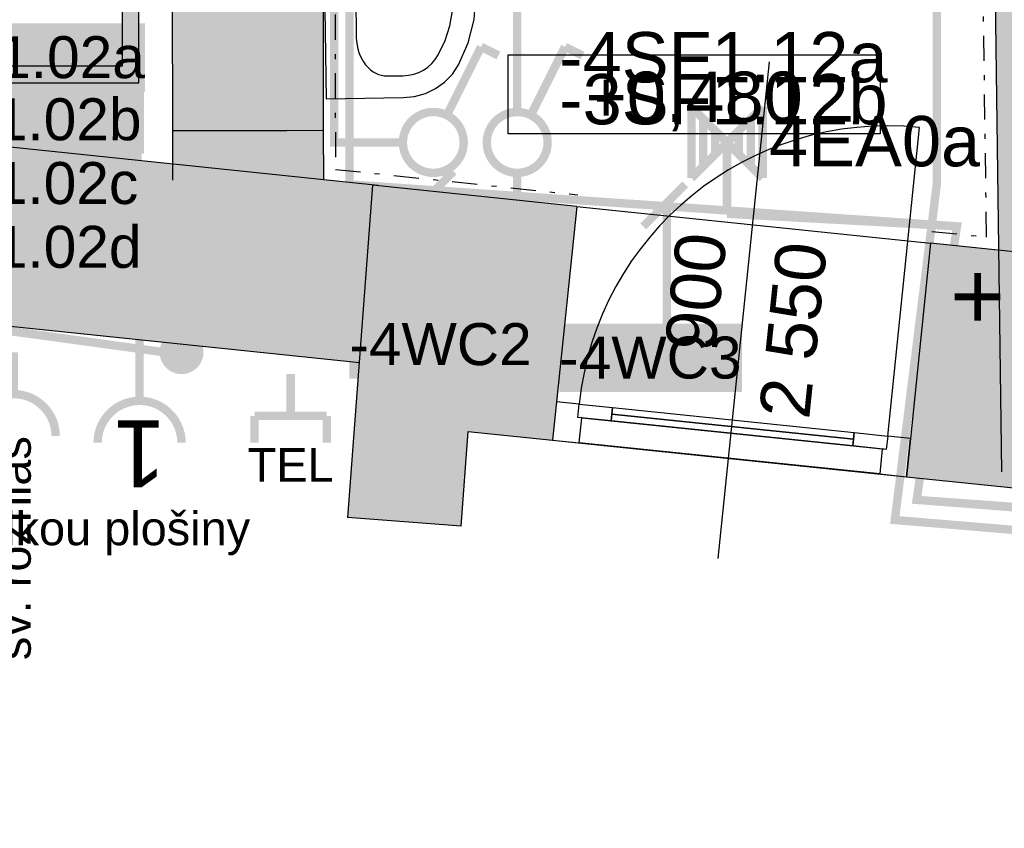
# Model space of a CAD drawing. Extents: x -12025 to 39812, y -28775 to 12.
# Tile 31 of 90: x 20893 to 23826, y -14294 to -11884. Entities that reach past the tile are written whole.
import ezdxf
from ezdxf.enums import TextEntityAlignment as Align

# ---------------------------------------------------------------- set-up
doc = ezdxf.new("R2010")
doc.units = 0
doc.header["$MEASUREMENT"] = 0
for name, pattern in [('Antenovy vodic', [10.125, 3, -0.75, 3, -0.75, 0.125, -0.75, 0.125, -0.75, 0.125, -0.75]), ('Telekomunikacni vodic', [9.25, 3, -0.75, 3, -0.75, 0.125, -0.75, 0.125, -0.75]), ('Čerchovaná S', [175, 75, -42.5, 15, -42.5])]:
    doc.linetypes.add(name, pattern=pattern)
for name, color, linetype in [('0 (Pozadí)', 254, 'Continuous'), ('OÚ Dukovany internet + tv + data', 192, 'Continuous'), ('OÚ Dukovany nouzové osvětlení', 36, 'Continuous'), ('OÚ Dukovany půdorys kóty 1NP', 7, 'Continuous'), ('OÚ Dukovany půdorys podklad 1NP', 7, 'Continuous'), ('OÚ Dukovany rozváděče', 6, 'Continuous'), ('OÚ Dukovany světla', 132, 'Continuous'), ('OÚ Dukovany VZDUCHOTECHNIKA', 7, 'Continuous'), ('OÚ Dukovany zásuvky', 92, 'Continuous'), ('Zakladni', 7, 'Continuous')]:
    doc.layers.add(name, color=color, linetype=linetype)
doc.styles.add('Arial', font='txt')
doc.styles.add('Arial_B', font='txt')

# ---------------------------------------------------------------- blocks, each defined once
blk = doc.blocks.new('Jednopólový vypínač (16)')
at = {"color": 0, "linetype": 'Continuous', "const_width": 25}
for points in [[(142.4, 284.9), (38.8, 77.7)], [(142.4, 284.9), (194.2, 259)]]:
    blk.add_lwpolyline(points, dxfattribs=at)
for points in [[(0, 90.6, 0.414214), (-90.6, 0)], [(90.6, 0, 0.414214), (0, 90.6)], [(-90.6, 0, 0.414214), (0, -90.6)], [(0, -90.6, 0.414214), (90.6, 0)]]:
    blk.add_lwpolyline(points, format="xyb", dxfattribs=at)
at = {"color": 0, "linetype": 'Continuous', "style": 'Arial'}
blk.add_text('-4SF1.12a', height=150, dxfattribs=at).set_placement((125, 178.9))
blk = doc.blocks.new('Zásuvka (29)')
at = {"color": 0, "linetype": 'Continuous', "const_width": 25}
blk.add_lwpolyline([(0, 250), (0, 125)], dxfattribs=at)
for points in [[(-125, 0, -0.414214), (0, 125)], [(0, 125, -0.414214), (125, 0)]]:
    blk.add_lwpolyline(points, format="xyb", dxfattribs=at)
at = {"color": 0, "linetype": 'Continuous', "style": 'Arial'}
blk.add_text('sv. rozhlas', height=100, rotation=90, dxfattribs=at).set_placement((50.8, 0), align=Align.RIGHT)
blk = doc.blocks.new('Zásuvka (10)')
at = {"color": 0, "linetype": 'Continuous', "const_width": 25}
blk.add_lwpolyline([(0, 250), (0, 125)], dxfattribs=at)
for points in [[(-125, 0, -0.414214), (0, 125)], [(0, 125, -0.414214), (125, 0)]]:
    blk.add_lwpolyline(points, format="xyb", dxfattribs=at)
at = {"color": 0, "linetype": 'Continuous', "style": 'Arial'}
blk.add_text('1', height=200, rotation=180, dxfattribs=at).set_placement((0, 66.9), align=Align.CENTER)
blk = doc.blocks.new('Telekomunikační zásuvka (9)')
at = {"color": 0, "linetype": 'Continuous', "const_width": 25}
for points in [[(0, -125), (0, 0)], [(-107.5, -204.3), (-107.5, -125)], [(-107.5, -125), (107.5, -125)], [(107.5, -204.3), (107.5, -125)]]:
    blk.add_lwpolyline(points, dxfattribs=at)
at = {"color": 0, "linetype": 'Continuous', "style": 'Arial'}
blk.add_text('TEL', height=100, dxfattribs=at).set_placement((0, -320.9), align=Align.CENTER)
blk = doc.blocks.new('Rozvadeč (4)')
at = {"linetype": 'Continuous'}
h = blk.add_hatch(color=0, dxfattribs=at)
edge = h.paths.add_edge_path()
edge.add_spline(control_points=[(-90.4, 100.3), (-90.4, 100.3), (-658.5, 140), (-658.5, 140)], knot_values=[0, 0, 0, 0, 1, 1, 1, 1], degree=3, periodic=0)
edge.add_spline(control_points=[(-658.5, 140), (-658.5, 140), (-654.1, 202.4), (-654.1, 202.4)], knot_values=[0, 0, 0, 0, 1, 1, 1, 1], degree=3, periodic=0)
edge.add_spline(control_points=[(-654.1, 202.4), (-654.1, 202.4), (-86.1, 162.7), (-86.1, 162.7)], knot_values=[0, 0, 0, 0, 1, 1, 1, 1], degree=3, periodic=0)
edge.add_spline(control_points=[(-86.1, 162.7), (-86.1, 162.7), (-90.4, 100.3), (-90.4, 100.3)], knot_values=[0, 0, 0, 0, 1, 1, 1, 1], degree=3, periodic=0)
edge.add_spline(control_points=[(-90.4, 100.3), (-90.4, 100.3), (-90.4, 100.3), (-90.4, 100.3)], knot_values=[0, 0, 0, 0, 1, 1, 1, 1], degree=3, periodic=0)
at = {"layer": '0 (Pozadí)', "linetype": 'Continuous'}
h = blk.add_hatch(color=256, dxfattribs=at)
edge = h.paths.add_edge_path()
edge.add_spline(control_points=[(0, 0), (0, 0), (-748.2, 52.3), (-748.2, 52.3)], knot_values=[0, 0, 0, 0, 1, 1, 1, 1], degree=3, periodic=0)
edge.add_spline(control_points=[(-748.2, 52.3), (-748.2, 52.3), (-730.7, 301.7), (-730.7, 301.7)], knot_values=[0, 0, 0, 0, 1, 1, 1, 1], degree=3, periodic=0)
edge.add_spline(control_points=[(-730.7, 301.7), (-730.7, 301.7), (17.4, 249.4), (17.4, 249.4)], knot_values=[0, 0, 0, 0, 1, 1, 1, 1], degree=3, periodic=0)
edge.add_spline(control_points=[(17.4, 249.4), (17.4, 249.4), (0, 0), (0, 0)], knot_values=[0, 0, 0, 0, 1, 1, 1, 1], degree=3, periodic=0)
edge.add_spline(control_points=[(0, 0), (0, 0), (0, 0), (0, 0)], knot_values=[0, 0, 0, 0, 1, 1, 1, 1], degree=3, periodic=0)
at = {"color": 0, "linetype": 'Continuous', "const_width": 25}
for points in [[(-748.2, 52.3), (-730.7, 301.7)], [(-730.7, 301.7), (17.4, 249.4)], [(17.4, 249.4), (0, 0)], [(-658.5, 140), (-654.1, 202.4)], [(-654.1, 202.4), (-86.1, 162.7)], [(-90.4, 100.3), (-658.5, 140)], [(-86.1, 162.7), (-90.4, 100.3)], [(0, 0), (-748.2, 52.3)]]:
    blk.add_lwpolyline(points, dxfattribs=at)
at = {"color": 0, "linetype": 'Continuous', "style": 'Arial'}
blk.add_text('+R4', height=200, dxfattribs=at).set_placement((-833.2, 370.2))
blk = doc.blocks.new('(54)')
at = {"color": 7, "linetype": 'Continuous', "const_width": 25}
for points in [[(0, 520), (-125, 395)], [(-55, 460), (-55, 0)]]:
    blk.add_lwpolyline(points, dxfattribs=at)
at = {"layer": '0 (Pozadí)', "linetype": 'Continuous'}
blk.add_solid([(-310.1, 106.5), (235, 106.5), (-310.1, -97), (235, -97)], dxfattribs=at)
at = {"color": 7, "linetype": 'Continuous', "style": 'Arial_B'}
blk.add_text('-4WC2', height=125, dxfattribs=at).set_placement((-310.1, -57))
blk = doc.blocks.new('(55)')
at = {"color": 7, "linetype": 'Continuous', "const_width": 25}
for points in [[(0, 520), (-125, 395)], [(-55, 460), (-55, 0)]]:
    blk.add_lwpolyline(points, dxfattribs=at)
at = {"layer": '0 (Pozadí)', "linetype": 'Continuous'}
blk.add_solid([(-375.7, 105), (169.4, 105), (-375.7, -98.5), (169.4, -98.5)], dxfattribs=at)
at = {"color": 7, "linetype": 'Continuous', "style": 'Arial_B'}
blk.add_text('-4WC3', height=125, dxfattribs=at).set_placement((-375.7, -58.5))
blk = doc.blocks.new('Stoupací vedení směrem nahoru (1)')
at = {"color": 0, "linetype": 'Continuous', "const_width": 25}
for points in [[(211.1, 422.2), (0, 0)], [(211.1, 422.2), (131.9, 356.3)], [(211.1, 422.2), (197.9, 316.7)]]:
    blk.add_lwpolyline(points, dxfattribs=at)
at = {"color": 0, "linetype": 'Continuous'}
for points, const_width in [([(0, 52.8, 0.414214), (-52.8, 0)], 25), ([(52.8, 0, 0.414214), (0, 52.8)], 25), ([(0, 26.4, 0.414214), (-26.4, 0)], 52.8), ([(26.4, 0, 0.414214), (0, 26.4)], 52.8), ([(-52.8, 0, 0.414214), (0, -52.8)], 25), ([(-26.4, 0, 0.414214), (0, -26.4)], 52.8), ([(0, -26.4, 0.414214), (26.4, 0)], 52.8), ([(0, -52.8, 0.414214), (52.8, 0)], 25)]:
    blk.add_lwpolyline(points, format="xyb", dxfattribs=dict(at, const_width=const_width))
blk = doc.blocks.new('(74)')
at = {"color": 7, "linetype": 'Continuous', "const_width": 25}
for points in [[(55, -460), (55, 0)], [(0, -520), (125, -395)]]:
    blk.add_lwpolyline(points, dxfattribs=at)
at = {"layer": '0 (Pozadí)', "linetype": 'Continuous'}
blk.add_solid([(105.7, 435), (901.6, 435), (105.7, 231.5), (901.6, 231.5)], dxfattribs=at)
at = {"color": 7, "linetype": 'Continuous', "style": 'Arial_B'}
blk.add_text('-WG1.02a', height=125, dxfattribs=at).set_placement((105.7, 271.5))
blk = doc.blocks.new('(75)')
at = {"color": 7, "linetype": 'Continuous', "const_width": 25}
for points in [[(55, -460), (55, 0)], [(0, -520), (125, -395)]]:
    blk.add_lwpolyline(points, dxfattribs=at)
at = {"layer": '0 (Pozadí)', "linetype": 'Continuous'}
blk.add_solid([(95.7, 250), (898.8, 250), (95.7, 46.5), (898.8, 46.5)], dxfattribs=at)
at = {"color": 7, "linetype": 'Continuous', "style": 'Arial_B'}
blk.add_text('-WG1.02b', height=125, dxfattribs=at).set_placement((95.7, 86.5))
blk = doc.blocks.new('(76)')
at = {"color": 7, "linetype": 'Continuous', "const_width": 25}
for points in [[(55, -460), (55, 0)], [(0, -520), (125, -395)]]:
    blk.add_lwpolyline(points, dxfattribs=at)
at = {"layer": '0 (Pozadí)', "linetype": 'Continuous'}
blk.add_solid([(95.1, 60), (891, 60), (95.1, -143.5), (891, -143.5)], dxfattribs=at)
at = {"color": 7, "linetype": 'Continuous', "style": 'Arial_B'}
blk.add_text('-WG1.02c', height=125, dxfattribs=at).set_placement((95.1, -103.5))
blk = doc.blocks.new('(77)')
at = {"color": 7, "linetype": 'Continuous', "const_width": 25}
for points in [[(55, -460), (55, 0)], [(0, -520), (125, -395)]]:
    blk.add_lwpolyline(points, dxfattribs=at)
at = {"layer": '0 (Pozadí)', "linetype": 'Continuous'}
blk.add_solid([(95.7, -130), (898.8, -130), (95.7, -333.5), (898.8, -333.5)], dxfattribs=at)
at = {"color": 7, "linetype": 'Continuous', "style": 'Arial_B'}
blk.add_text('-WG1.02d', height=125, dxfattribs=at).set_placement((95.7, -293.5))
blk = doc.blocks.new('Svítidlo pro nouzové osvětlení (7)')
at = {"color": 0, "linetype": 'Continuous', "const_width": 25}
for points in [[(-106.2, -106.2), (-106.2, 106.2)], [(-106.2, -106.2), (106.2, 106.2)], [(-106.2, 106.2), (106.2, -106.2)], [(106.2, -106.2), (106.2, 106.2)], [(-70.8, -70.8), (-70.8, 70.8)], [(70.8, -70.8), (70.8, 70.8)], [(-35.4, -35.4), (-35.4, 35.4)], [(35.4, -35.4), (35.4, 35.4)], [(0, -212.5), (0, 0)]]:
    blk.add_lwpolyline(points, dxfattribs=at)
at = {"color": 0, "linetype": 'Continuous', "style": 'Arial'}
blk.add_text('4EA0a', height=150, dxfattribs=at).set_placement((125, -71.1))
blk = doc.blocks.new('Jednopólový vypínač (27)')
at = {"color": 0, "linetype": 'Continuous', "const_width": 25}
for points in [[(142.4, 284.9), (38.8, 77.7)], [(142.4, 284.9), (194.2, 259)]]:
    blk.add_lwpolyline(points, dxfattribs=at)
for points in [[(0, 90.6, 0.414214), (-90.6, 0)], [(90.6, 0, 0.414214), (0, 90.6)], [(-90.6, 0, 0.414214), (0, -90.6)], [(0, -90.6, 0.414214), (90.6, 0)]]:
    blk.add_lwpolyline(points, format="xyb", dxfattribs=at)
at = {"color": 0, "linetype": 'Continuous', "style": 'Arial'}
blk.add_text('-3SF1.12b', height=150, dxfattribs=at).set_placement((375, 53.9))

msp = doc.modelspace()

# ---------------------------------------------------------------- linework, layer by layer
at = {"layer": 'OÚ Dukovany internet + tv + data', "linetype": 'Antenovy vodic', "ltscale": 100, "const_width": 25}
msp.add_lwpolyline([(19565, -14375), (19500, -14375), (19500, -12625), (21322.2, -12875)], dxfattribs=at)
at = {"layer": 'OÚ Dukovany internet + tv + data', "linetype": 'Telekomunikacni vodic', "ltscale": 100, "const_width": 25}
msp.add_lwpolyline([(21322.2, -12875), (20420, -12750), (20420, -12810)], dxfattribs=at)
at = {"layer": 'OÚ Dukovany nouzové osvětlení', "linetype": 'Continuous', "const_width": 25}
msp.add_lwpolyline([(23000, -12462.5), (23685, -12500), (23565, -13315), (24345.8, -13375), (24345.8, -13166.1)], dxfattribs=at)
at = {"layer": 'OÚ Dukovany půdorys kóty 1NP', "color": 7, "linetype": 'Continuous'}
msp.add_line((23126, -12009.5), (22972.8, -13489.6), dxfattribs=at)
at = {"layer": 'OÚ Dukovany půdorys kóty 1NP', "color": 154, "linetype": 'Continuous'}
msp.add_lwpolyline([(22348.1, -11988.9), (23456.5, -11988.9), (23456.5, -12224.6), (22348.1, -12224.6)], close=True, dxfattribs=at)
at = {"layer": 'OÚ Dukovany půdorys podklad 1NP', "color": 7, "linetype": 'Continuous'}
for p, q in [((23745.7, -7934.3), (23817.8, -13231.1)), ((21960.4, -12378.8), (19600.8, -12132.6)), ((21348.2, -12214.6), (21688.2, -12214)), ((21348.2, -12214.6), (21348.4, -12362.5)), ((21688.2, -12214), (21798.2, -12213.8)), ((21798.4, -12361.7), (21798.2, -12213.8)), ((21943.7, -12377.8), (21891, -13076.1)), ((22552.1, -12440.8), (21943.7, -12377.8)), ((22552.1, -12440.8), (22491.9, -13022.6)), ((23606.4, -12549.9), (23546.2, -13131.8)), ((25180.1, -12712.7), (23606.4, -12549.9)), ((19543.5, -12659.5), (21905.4, -12905.9)), ((22491.9, -13022.6), (22480, -13137)), ((21891, -13076.1), (21869, -13367.4)), ((22208, -13393), (22229.3, -13111.1)), ((22229.3, -13111.1), (22480, -13137)), ((23546.2, -13131.8), (23534.4, -13246.1)), ((23534.4, -13246.1), (25014, -13399.3)), ((22208, -13393), (21869, -13367.4))]:
    msp.add_line(p, q, dxfattribs=at)
at = {"layer": 'OÚ Dukovany půdorys podklad 1NP', "color": 1, "linetype": 'Continuous'}
for p, q in [((21247.9, -12072.7), (21247.9, -9942.7)), ((21197.9, -9992.7), (21197.9, -12022.7)), ((21346.1, -11114.6), (21348.2, -12214.6)), ((21798.2, -12213.8), (21796.1, -11113.8)), ((21892, -11699.7), (21895.6, -11937.3)), ((21197.9, -12022.7), (20810.6, -12022.7)), ((21988.4, -12051.8), (22034.2, -12051.1)), ((20810.6, -12072.7), (21247.9, -12072.7))]:
    msp.add_line(p, q, dxfattribs=at)
at = {"layer": 'OÚ Dukovany půdorys podklad 1NP', "color": 8, "linetype": 'Continuous'}
for p, q in [((23478.6, -13124.8), (23573.7, -12205.7)), ((21348.3, -12266.6), (21348.4, -12324.2)), ((22552.1, -12440.8), (22491.9, -13022.6)), ((22552.1, -12440.8), (23606.4, -12549.9)), ((23606.4, -12549.9), (23546.2, -13131.8)), ((22491.9, -13022.6), (22480, -13137)), ((22491.9, -13022.6), (22480, -13137)), ((22491.9, -13022.6), (22480, -13137)), ((22559.5, -13029.6), (22491.9, -13022.6)), ((22555.4, -13069.4), (22559.5, -13029.6)), ((22555.4, -13069.4), (22559.5, -13029.6)), ((22559.5, -13029.6), (22659, -13039.9)), ((22659, -13039.9), (22654.8, -13079.7)), ((22567.3, -13070.7), (22555.4, -13069.4)), ((22654.8, -13079.7), (22555.4, -13069.4)), ((22559.6, -13145.3), (22567.3, -13070.7)), ((22567.3, -13070.7), (23462.5, -13163.3)), ((22656.9, -13059.8), (23377.1, -13134.4)), ((22480, -13137), (23534.4, -13246.1)), ((22480, -13137), (22559.6, -13145.3)), ((23375, -13154.2), (23379.1, -13114.5)), ((23379.1, -13114.5), (23478.6, -13124.8)), ((23478.6, -13124.8), (23474.5, -13164.5)), ((23478.6, -13124.8), (23474.5, -13164.5)), ((23546.2, -13131.8), (23478.6, -13124.8)), ((23534.4, -13246.1), (23546.2, -13131.8)), ((23546.2, -13131.8), (23534.4, -13246.1)), ((23546.2, -13131.8), (23534.4, -13246.1)), ((23454.8, -13237.9), (22559.6, -13145.3)), ((23474.5, -13164.5), (23375, -13154.2)), ((23462.5, -13163.3), (23454.8, -13237.9)), ((23474.5, -13164.5), (23462.5, -13163.3)), ((23454.8, -13237.9), (23534.4, -13246.1))]:
    msp.add_line(p, q, dxfattribs=at)
at = {"layer": 'OÚ Dukovany půdorys podklad 1NP', "color": 1, "linetype": 'Čerchovaná S'}
for points in [[(23610, -12515), (23773.3, -12531.9), (23756.7, -11317.9), (23707.6, -11318.5)], [(23027.7, -11327.8), (21831.6, -11344.1), (21833.4, -12330.2), (22555.7, -12405.9)]]:
    msp.add_lwpolyline(points, dxfattribs=at)
at = {"layer": 'OÚ Dukovany půdorys podklad 1NP', "color": 1, "linetype": 'Continuous'}
msp.add_lwpolyline([(21806.1, -12119.9), (22035.2, -12116.4), (22068.9, -12112.9), (22101.4, -12103.8), (22131.7, -12089.4), (22158.8, -12070), (22181.9, -12046.2), (22200.2, -12019), (22229.1, -11953.3), (22246.4, -11884), (22251.4, -11813), (22244.2, -11742.1), (22224.8, -11673.4), (22193.9, -11608.7), (22174.7, -11582), (22150.9, -11559), (22123.2, -11540.4), (22092.5, -11526.9), (22059.7, -11518.8), (22025.9, -11516.4), (21796.9, -11520)], close=True, dxfattribs=at)
at = {"layer": 'OÚ Dukovany půdorys podklad 1NP', "color": 1, "linetype": 'Continuous', "flags": 128}
for points in [[(22139.8, -11988.8), (22160, -11946), (22174.2, -11902.3), (22182.5, -11858.3), (22184.8, -11814), (22181.1, -11769.8), (22171.5, -11726), (22155.9, -11682.9), (22134.4, -11640.6), (22134.4, -11640.6)], [(21895.6, -11937.2), (21896.2, -11949), (21897.7, -11960.3), (21899.9, -11971.2), (21903, -11981.6), (21906.9, -11991.6), (21911.6, -12001.1), (21917.2, -12010.2), (21923.5, -12018.8), (21923.5, -12018.8)], [(22034.2, -12051.1), (22051, -12049.9), (22067, -12046.6), (22082.1, -12041.4), (22096.2, -12034.3), (22109.1, -12025.4), (22120.8, -12014.9), (22131, -12002.6), (22139.8, -11988.8), (22139.8, -11988.8)], [(21923.5, -12018.8), (21930.5, -12026.7), (21937.8, -12033.5), (21945.4, -12039.2), (21953.3, -12043.9), (21961.6, -12047.5), (21970.2, -12050), (21979.1, -12051.4), (21988.4, -12051.8), (21988.4, -12051.8)]]:
    msp.add_lwpolyline(points, dxfattribs=at)
at = {"layer": 'OÚ Dukovany půdorys podklad 1NP', "color": 8, "linetype": 'Continuous'}
for points in [[(22659, -13039.9), (23379.1, -13114.5), (23377.1, -13134.4), (22656.9, -13059.8)], [(22656.9, -13059.8), (23377.1, -13134.4), (23375, -13154.2), (22654.8, -13079.7)]]:
    msp.add_lwpolyline(points, close=True, dxfattribs=at)
msp.add_arc((23478.6, -13124.8), 924, 84.0921, 174.0921, dxfattribs=at)
at = {"layer": 'OÚ Dukovany půdorys podklad 1NP', "color": 254, "linetype": 'Continuous'}
for points in [[(23745.7, -7934.3), (23817.8, -13231.1), (23845.7, -7932.8), (23917.8, -13229.7)], [(19543.5, -12659.5), (21905.4, -12905.9), (19600.8, -12132.6), (21960.4, -12378.8)], [(21798.2, -12213.8), (21348.2, -12214.6), (21798.4, -12361.7), (21348.4, -12362.5)], [(21891, -13076.1), (22229.3, -13111.1), (21943.7, -12377.8)], [(22282, -12412.8), (21943.7, -12377.8), (22229.3, -13111.1)], [(22282, -12412.8), (22229.3, -13111.1), (22552.1, -12440.8), (22480, -13137)], [(23606.4, -12549.9), (23534.4, -13246.1), (25030.5, -12697.2), (25014, -13399.3)], [(21891, -13076.1), (21869, -13367.4), (22229.3, -13111.1), (22208, -13393)]]:
    msp.add_solid(points, dxfattribs=at)
at = {"layer": 'OÚ Dukovany půdorys podklad 1NP', "color": 19, "linetype": 'Continuous'}
for points in [[(21247.9, -12072.7), (21247.9, -9942.7), (21197.9, -12022.7), (21197.9, -9992.7)], [(21247.9, -12072.7), (21197.9, -12022.7), (20810.6, -12072.7), (20810.6, -12022.7)]]:
    msp.add_solid(points, dxfattribs=at)
at = {"layer": 'OÚ Dukovany půdorys podklad 1NP', "color": 9, "linetype": 'Continuous'}
msp.add_solid([(21346.1, -11114.6), (21348.2, -12214.6), (21796.1, -11113.8), (21798.2, -12213.8)], dxfattribs=at)
at = {"layer": 'OÚ Dukovany světla', "linetype": 'Continuous', "const_width": 25}
for points in [[(21909.4, -9375), (21875, -9375), (21875, -10125), (23625, -10125), (23625, -12375), (23500, -13375), (25000, -13500), (24875, -20375), (19375, -20375), (19375, -19750)], [(22375, -12159.4), (22375, -11750), (22625, -11750), (23250, -11750)], [(22375, -12340.6), (22375, -12409.5)]]:
    msp.add_lwpolyline(points, dxfattribs=at)
at = {"layer": 'OÚ Dukovany VZDUCHOTECHNIKA', "linetype": 'Continuous', "const_width": 25}
msp.add_lwpolyline([(22034.4, -12250), (21830, -12250), (21830, -10375), (21910, -10354.2)], dxfattribs=at)
at = {"layer": 'OÚ Dukovany zásuvky', "linetype": 'Continuous', "const_width": 25}
for points in [[(19375, -19750), (19375, -20375), (24875, -20375), (25000, -13500), (23500, -13375), (23625, -12375), (23625, -10000)], [(24750, -16500), (24875, -16500), (24880, -13410), (23565, -13315), (23685, -12500), (21875, -12375), (21875, -11625)], [(22995, -15875), (22995, -15930), (19500, -15875), (19500, -12625), (21250, -12750), (21250, -12895)]]:
    msp.add_lwpolyline(points, dxfattribs=at)

# ---------------------------------------------------------------- block references
at = {"layer": 'OÚ Dukovany internet + tv + data', "linetype": 'Continuous'}
msp.add_blockref('Stoupací vedení směrem nahoru (1)', (21375, -12875), dxfattribs=at)
at = {"layer": 'OÚ Dukovany nouzové osvětlení', "linetype": 'Continuous'}
msp.add_blockref('Svítidlo pro nouzové osvětlení (7)', (23000, -12250), dxfattribs=at)
at = {"layer": 'OÚ Dukovany rozváděče', "linetype": 'Continuous'}
msp.add_blockref('Rozvadeč (4)', (24498.2, -13176.7), dxfattribs=at)
at = {"layer": 'OÚ Dukovany světla', "linetype": 'Continuous'}
msp.add_blockref('Jednopólový vypínač (16)', (22375, -12250), dxfattribs=at)
at = {"layer": 'OÚ Dukovany VZDUCHOTECHNIKA', "linetype": 'Continuous'}
msp.add_blockref('Jednopólový vypínač (27)', (22125, -12250), dxfattribs=at)
at = {"layer": 'OÚ Dukovany zásuvky', "linetype": 'Continuous'}
for name, p in [('Zásuvka (29)', (20875, -13125)), ('Zásuvka (10)', (21250, -13145)), ('Telekomunikační zásuvka (9)', (21700, -12940))]:
    msp.add_blockref(name, p, dxfattribs=at)
at = {"layer": 'Zakladni', "color": 7, "linetype": 'Continuous'}
for name, p in [('(74)', (20364.3, -12330)), ('(75)', (20364.3, -12330)), ('(76)', (20364.9, -12330)), ('(77)', (20364.3, -12330)), ('(54)', (22185.1, -12856.5)), ('(55)', (22875.7, -12895))]:
    msp.add_blockref(name, p, dxfattribs=at)

# ---------------------------------------------------------------- texts
at = {"layer": 'OÚ Dukovany půdorys kóty 1NP', "color": 154, "linetype": 'Continuous', "style": 'Arial'}
msp.add_text('+0,480', height=150, dxfattribs=at).set_placement((22902.3, -12189), align=Align.CENTER)
at = {"layer": 'OÚ Dukovany půdorys kóty 1NP', "color": 7, "linetype": 'Continuous', "style": 'Arial'}
for s, p in [('900', (22963.7, -12876.2)), ('2\xa0550', (23244.4, -13077.6))]:
    msp.add_text(s, height=150, rotation=84.0921, dxfattribs=at).set_placement(p)
at = {"layer": 'OÚ Dukovany půdorys kóty 1NP', "color": 1, "linetype": 'Continuous', "style": 'Arial'}
msp.add_text('- umístění skříně s hydraulikou plošiny', height=100, dxfattribs=at).set_placement((19203.7, -13450.1))

doc.saveas('drawing.dxf')
